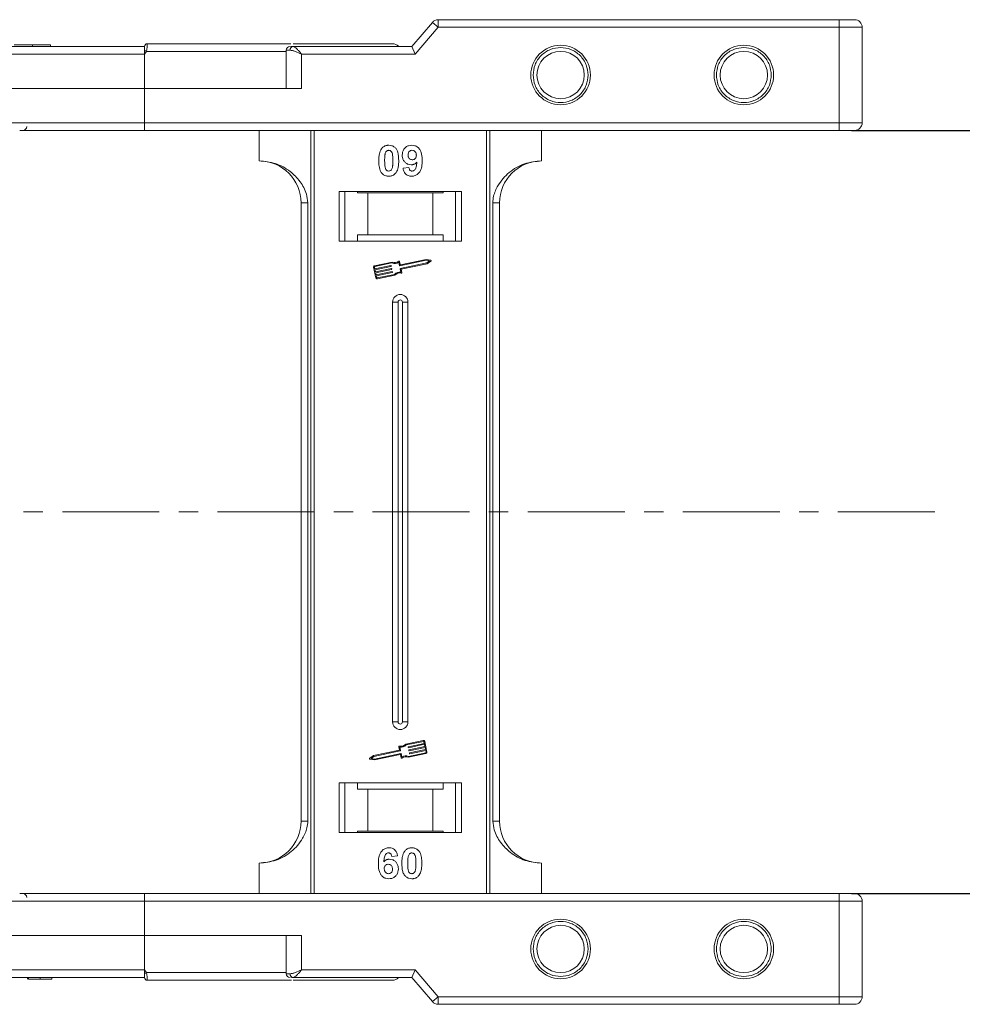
# Model space of a CAD drawing. Header units: millimetres. Extents: x 2205 to 3679, y 833 to 1866.
# Tile 32 of 86: x 3384 to 3507, y 1080 to 1209. Entities that reach past the tile are written whole.
import ezdxf

# ---------------------------------------------------------------- set-up
doc = ezdxf.new("R2010")
doc.units = ezdxf.units.MM
doc.linetypes.add('CENTERX2', pattern=[20.32, 12.7, -2.54, 2.54, -2.54])
doc.styles.get("Standard").update_dxf_attribs({"font": '仿宋_GB2312.ttf', "width": 0.8})
doc.dimstyles.new('副本 ISO-45.1', dxfattribs={"dimtxt": 10, "dimasz": 9, "dimexe": 6.5, "dimexo": 0.625, "dimgap": 2.5, "dimtad": 1, "dimdsep": 46, "dimtxsty": 'Standard', "dimcen": 2.5, "dimadec": 0, "dimazin": 0, "dimtfac": 1, "dimtmove": 0, "dimatfit": 3, "dimfxl": 0, "dimarcsym": 0})

# ---------------------------------------------------------------- blocks, each defined once
blk = doc.blocks.new('*D2630')
at = {"color": 0, "lineweight": -2}
for p, q in [((3492.71, 1194.18), (3546.2, 1194.18)), ((3539.7, 1103.18), (3539.7, 1185.18)), ((3492.71, 1094.18), (3546.2, 1094.18))]:
    blk.add_line(p, q, dxfattribs=at)
at = {"color": 0, "lineweight": 9}
for points in [[(3538.2, 1185.18), (3541.2, 1185.18), (3539.7, 1194.18)], [(3538.2, 1103.18), (3541.2, 1103.18), (3539.7, 1094.18)]]:
    blk.add_solid(points, dxfattribs=at)
at = {"layer": 'Defpoints', "color": 0, "lineweight": 9}
for p in [(3492.09, 1194.18), (3539.7, 1194.18), (3492.09, 1094.18)]:
    blk.add_point(p, dxfattribs=at)
at = {"color": 0, "lineweight": 9, "insert": (3532.2, 1144.18), "char_height": 10, "attachment_point": 5, "rotation": 90}
blk.add_mtext('100', dxfattribs=at)

msp = doc.modelspace()

# ---------------------------------------------------------------- linework, layer by layer
at = {"color": 7, "linetype": 'Continuous', "lineweight": 15}
for p, q in [((3437.791, 1208.334), (3435.09, 1205.183)), ((3435.55, 1204.183), (3438.55, 1207.683)), ((3438.55, 1207.683), (3437.791, 1208.334)), ((3438.55, 1207.683), (3438.55, 1208.683)), ((3491.09, 1208.683), (3438.55, 1208.683)), ((3438.55, 1207.683), (3491.09, 1207.683)), ((3491.09, 1207.683), (3491.09, 1208.683)), ((3491.09, 1207.683), (3491.09, 1195.183)), ((3494.09, 1207.683), (3491.09, 1207.683)), ((3494.09, 1195.183), (3494.09, 1207.683)), ((3400.09, 1205.183), (3351.384, 1205.183)), ((3385.405, 1205.183), (3385.405, 1205.383)), ((3387.769, 1205.183), (3387.769, 1205.383)), ((3400.09, 1205.181), (3400.09, 1205.183)), ((3400.44, 1205.533), (3400.44, 1205.533)), ((3435.09, 1205.183), (3419.535, 1205.183)), ((3435.09, 1205.183), (3435.55, 1204.183)), ((3352.502, 1204.183), (3400.09, 1204.183)), ((3400.324, 1204.533), (3400.09, 1204.183)), ((3400.09, 1204.183), (3400.09, 1199.683)), ((3418.653, 1204.533), (3400.324, 1204.533)), ((3418.653, 1204.683), (3418.653, 1199.683)), ((3419.162, 1204.683), (3418.653, 1204.683)), ((3420.653, 1204.183), (3435.55, 1204.183)), ((3420.653, 1199.683), (3420.653, 1204.183)), ((3400.09, 1199.683), (3380.678, 1199.683)), ((3400.09, 1195.183), (3400.09, 1199.683)), ((3400.09, 1199.683), (3420.653, 1199.683)), ((3400.09, 1195.183), (3382.678, 1195.183)), ((3491.09, 1195.183), (3400.09, 1195.183)), ((3400.09, 1194.183), (3400.09, 1195.183)), ((3494.09, 1195.183), (3491.09, 1195.183)), ((3491.09, 1194.183), (3491.09, 1195.183)), ((3491.09, 1194.183), (3400.09, 1194.183)), ((3415.09, 1194.183), (3415.09, 1190.183)), ((3421.883, 1194.183), (3421.883, 1144.183)), ((3422.302, 1144.183), (3422.302, 1194.183)), ((3444.878, 1194.183), (3444.878, 1144.183)), ((3445.297, 1144.183), (3445.297, 1194.183)), ((3452.09, 1190.183), (3452.09, 1194.183)), ((3433.949, 1189.227), (3434.718, 1189.311)), ((3441.59, 1186.183), (3425.59, 1186.183)), ((3425.59, 1186.183), (3425.59, 1179.683)), ((3426.34, 1186.183), (3426.34, 1179.683)), ((3427.976, 1185.983), (3427.976, 1186.183)), ((3429.34, 1185.983), (3427.976, 1185.983)), ((3429.34, 1180.483), (3429.34, 1185.983)), ((3437.84, 1185.983), (3429.34, 1185.983)), ((3437.84, 1185.983), (3437.84, 1180.483)), ((3439.204, 1185.983), (3437.84, 1185.983)), ((3439.204, 1186.183), (3439.204, 1185.983)), ((3440.84, 1179.683), (3440.84, 1186.183)), ((3441.59, 1179.683), (3441.59, 1186.183)), ((3420.59, 1184.683), (3421.475, 1184.683)), ((3420.59, 1184.683), (3420.59, 1144.183)), ((3421.475, 1144.183), (3421.475, 1184.683)), ((3445.705, 1184.683), (3445.705, 1144.183)), ((3446.59, 1184.683), (3445.705, 1184.683)), ((3446.59, 1144.183), (3446.59, 1184.683)), ((3427.976, 1180.483), (3429.34, 1180.483)), ((3427.976, 1179.683), (3427.976, 1180.483)), ((3429.34, 1180.483), (3437.84, 1180.483)), ((3437.84, 1180.483), (3439.204, 1180.483)), ((3439.204, 1180.483), (3439.204, 1179.683)), ((3425.59, 1179.683), (3441.59, 1179.683)), ((3432.508, 1176.936), (3430.229, 1176.454)), ((3432.496, 1176.813), (3430.254, 1176.339)), ((3433.482, 1176.451), (3433.389, 1176.895)), ((3433.573, 1176.591), (3433.485, 1177.006)), ((3436.979, 1177.16), (3433.517, 1176.429)), ((3433.59, 1176.084), (3437.051, 1176.815)), ((3436.978, 1177.28), (3433.608, 1176.568)), ((3433.7, 1175.987), (3437.099, 1176.705)), ((3437.579, 1177.162), (3436.978, 1177.28)), ((3437.421, 1177.073), (3436.979, 1177.16)), ((3437.051, 1176.815), (3437.421, 1177.073)), ((3437.099, 1176.705), (3437.601, 1177.056)), ((3430.093, 1176.246), (3430.385, 1174.867)), ((3430.208, 1176.27), (3430.257, 1176.04)), ((3430.257, 1176.04), (3432.34, 1176.48)), ((3432.364, 1176.365), (3430.281, 1175.925)), ((3430.281, 1175.925), (3430.342, 1175.638)), ((3430.342, 1175.638), (3432.424, 1176.078)), ((3432.449, 1175.963), (3430.366, 1175.523)), ((3430.366, 1175.523), (3430.427, 1175.236)), ((3430.427, 1175.236), (3432.509, 1175.676)), ((3432.534, 1175.561), (3430.451, 1175.121)), ((3430.569, 1174.846), (3432.812, 1175.319)), ((3430.594, 1174.731), (3432.872, 1175.212)), ((3432.374, 1176.457), (3432.386, 1176.4)), ((3432.459, 1176.055), (3432.471, 1175.998)), ((3432.544, 1175.653), (3432.556, 1175.596)), ((3433.661, 1175.605), (3433.567, 1176.049)), ((3433.794, 1175.543), (3433.7, 1175.987)), ((3430.451, 1175.121), (3430.5, 1174.891)), ((3432.59, 1171.683), (3432.59, 1144.183)), ((3432.59, 1171.683), (3433.305, 1171.683)), ((3433.305, 1171.683), (3433.305, 1144.183)), ((3433.875, 1144.183), (3433.875, 1171.683)), ((3434.59, 1171.683), (3433.875, 1171.683)), ((3434.59, 1144.183), (3434.59, 1171.683)), ((3420.59, 1144.183), (3420.59, 1103.683)), ((3421.475, 1103.683), (3421.475, 1144.183)), ((3421.883, 1144.183), (3421.883, 1094.183)), ((3422.302, 1094.183), (3422.302, 1144.183)), ((3432.59, 1144.183), (3432.59, 1116.683)), ((3433.305, 1144.183), (3433.305, 1116.683)), ((3433.875, 1116.683), (3433.875, 1144.183)), ((3434.59, 1116.683), (3434.59, 1144.183)), ((3444.878, 1144.183), (3444.878, 1094.183)), ((3445.297, 1094.183), (3445.297, 1144.183)), ((3445.705, 1144.183), (3445.705, 1103.683)), ((3446.59, 1103.683), (3446.59, 1144.183)), ((3433.305, 1116.683), (3432.59, 1116.683)), ((3434.59, 1116.683), (3433.875, 1116.683)), ((3433.386, 1113.437), (3433.48, 1112.993)), ((3433.519, 1113.375), (3433.613, 1112.931)), ((3436.586, 1114.249), (3434.308, 1113.768)), ((3436.611, 1114.134), (3434.368, 1113.661)), ((3434.636, 1113.327), (3434.624, 1113.385)), ((3434.646, 1113.419), (3436.729, 1113.859)), ((3436.753, 1113.744), (3434.671, 1113.304)), ((3434.731, 1113.017), (3436.814, 1113.457)), ((3436.838, 1113.342), (3434.756, 1112.902)), ((3436.729, 1113.859), (3436.68, 1114.089)), ((3436.814, 1113.457), (3436.753, 1113.744)), ((3437.087, 1112.735), (3436.795, 1114.113)), ((3436.899, 1113.055), (3436.838, 1113.342)), ((3430.081, 1112.275), (3429.579, 1111.924)), ((3430.129, 1112.165), (3429.759, 1111.907)), ((3433.48, 1112.993), (3430.081, 1112.275)), ((3433.59, 1112.896), (3430.129, 1112.165)), ((3430.201, 1111.82), (3433.663, 1112.551)), ((3430.202, 1111.7), (3433.572, 1112.412)), ((3433.607, 1112.39), (3433.695, 1111.974)), ((3433.698, 1112.529), (3433.791, 1112.085)), ((3434.672, 1112.044), (3436.951, 1112.526)), ((3434.684, 1112.167), (3436.926, 1112.641)), ((3434.721, 1112.925), (3434.709, 1112.982)), ((3434.806, 1112.523), (3434.794, 1112.58)), ((3434.816, 1112.615), (3436.899, 1113.055)), ((3436.923, 1112.94), (3434.84, 1112.5)), ((3436.972, 1112.71), (3436.923, 1112.94)), ((3429.601, 1111.818), (3430.202, 1111.7)), ((3429.759, 1111.907), (3430.201, 1111.82)), ((3441.59, 1108.683), (3425.59, 1108.683)), ((3425.59, 1108.683), (3425.59, 1102.183)), ((3426.34, 1108.683), (3426.34, 1102.183)), ((3427.976, 1107.883), (3427.976, 1108.683)), ((3439.204, 1108.683), (3439.204, 1107.883)), ((3440.84, 1102.183), (3440.84, 1108.683)), ((3441.59, 1102.183), (3441.59, 1108.683)), ((3429.34, 1107.883), (3427.976, 1107.883)), ((3429.34, 1102.383), (3429.34, 1107.883)), ((3437.84, 1107.883), (3429.34, 1107.883)), ((3437.84, 1107.883), (3437.84, 1102.383)), ((3439.204, 1107.883), (3437.84, 1107.883)), ((3420.59, 1103.683), (3421.475, 1103.683)), ((3445.705, 1103.683), (3446.59, 1103.683)), ((3425.59, 1102.183), (3441.59, 1102.183)), ((3427.976, 1102.383), (3429.34, 1102.383)), ((3427.976, 1102.183), (3427.976, 1102.383)), ((3429.34, 1102.383), (3437.84, 1102.383)), ((3437.84, 1102.383), (3439.204, 1102.383)), ((3439.204, 1102.383), (3439.204, 1102.183)), ((3433.231, 1099.139), (3432.462, 1099.055)), ((3415.09, 1094.183), (3415.09, 1098.183)), ((3452.09, 1098.183), (3452.09, 1094.183)), ((3400.09, 1094.183), (3400.09, 1093.183)), ((3400.09, 1094.183), (3491.09, 1094.183)), ((3491.09, 1093.183), (3491.09, 1094.183)), ((3382.678, 1093.183), (3400.09, 1093.183)), ((3400.09, 1088.683), (3400.09, 1093.183)), ((3400.09, 1093.183), (3491.09, 1093.183)), ((3491.09, 1093.183), (3491.09, 1080.683)), ((3491.09, 1093.183), (3494.09, 1093.183)), ((3494.09, 1080.683), (3494.09, 1093.183)), ((3380.678, 1088.683), (3400.09, 1088.683)), ((3420.653, 1088.683), (3400.09, 1088.683)), ((3400.09, 1088.683), (3400.09, 1084.183)), ((3418.653, 1088.683), (3418.653, 1083.683)), ((3420.653, 1084.183), (3420.653, 1088.683)), ((3400.09, 1084.183), (3352.502, 1084.183)), ((3400.09, 1084.183), (3400.324, 1083.833)), ((3400.324, 1083.833), (3418.653, 1083.833)), ((3419.162, 1083.683), (3418.653, 1083.683)), ((3435.55, 1084.183), (3420.653, 1084.183)), ((3435.09, 1083.183), (3435.55, 1084.183)), ((3438.55, 1080.683), (3435.55, 1084.183)), ((3351.384, 1083.183), (3400.09, 1083.183)), ((3384.757, 1083.183), (3384.757, 1082.983)), ((3384.866, 1083.183), (3384.866, 1082.983)), ((3386.417, 1083.183), (3386.417, 1082.983)), ((3387.962, 1083.183), (3387.962, 1082.983)), ((3400.44, 1082.833), (3400.44, 1082.833)), ((3419.323, 1083.183), (3419.535, 1083.183)), ((3419.535, 1083.183), (3435.09, 1083.183)), ((3435.09, 1083.183), (3437.791, 1080.032)), ((3437.791, 1080.032), (3438.55, 1080.683)), ((3491.09, 1080.683), (3438.55, 1080.683)), ((3438.55, 1080.683), (3438.55, 1079.683)), ((3491.09, 1080.683), (3494.09, 1080.683)), ((3491.09, 1079.683), (3491.09, 1080.683)), ((3438.55, 1079.683), (3491.09, 1079.683))]:
    msp.add_line(p, q, dxfattribs=at)
at = {"color": 1, "linetype": 'CENTERX2', "lineweight": 13}
msp.add_line((3503.62, 1144.183), (2665.537, 1144.183), dxfattribs=at)
at = {"color": 7, "linetype": 'Continuous', "lineweight": 15}
for centre, radius in [((3454.59, 1201.433), 3.9), ((3478.59, 1201.433), 3.9), ((3454.59, 1201.433), 3.1), ((3478.59, 1201.433), 3.1), ((3454.59, 1086.933), 3.9), ((3478.59, 1086.933), 3.9), ((3454.59, 1086.933), 3.1), ((3478.59, 1086.933), 3.1)]:
    msp.add_circle(centre, radius, dxfattribs=at)
for centre, radius, start, end in [((3438.55, 1207.683), 1, 90, 139.39871), ((3493.09, 1207.683), 1, 0, 90), ((3400.44, 1205.183), 0.35, 89.99809, 179.99959), ((3419.153, 1204.683), 0.5, 90, 180), ((3419.61, 1204.738), 0.451, 99.5202, 187.08135), ((3432.59, 1204.533), 1, 41.2946, 90), ((3364.546, 1137.606), 75.89, 61.87179, 62.07191), ((3384.162, 1194.683), 0.5, 270, 0), ((3493.09, 1195.183), 1, 270, 0), ((3415.09, 1184.683), 5.5, 0, 90), ((3452.09, 1184.683), 5.5, 90, 180), ((3432.346, 1176.451), 0.0294, 11.9297, 101.9297), ((3432.861, 1177.734), 0.99, 248.37041, 302.16635), ((3432.861, 1177.734), 0.873, 246.11204, 307.44471), ((3433.428, 1176.994), 0.0587, 11.9297, 127.44471), ((3433.602, 1176.597), 0.0294, 191.9297, 281.9297), ((3437.567, 1177.104), 0.0587, 304.95116, 78.90824), ((3430.266, 1176.282), 0.176, 101.9297, 191.9297), ((3430.266, 1176.282), 0.0587, 101.9297, 191.9297), ((3432.358, 1176.394), 0.0294, 281.9297, 11.9297), ((3432.431, 1176.049), 0.0294, 11.9297, 101.9297), ((3432.443, 1175.992), 0.0294, 281.9297, 11.9297), ((3432.516, 1175.647), 0.0294, 11.9297, 101.9297), ((3432.528, 1175.589), 0.0294, 281.9297, 11.9297), ((3433.518, 1174.625), 0.99, 81.69305, 135.48899), ((3433.518, 1174.625), 0.873, 76.41469, 137.74736), ((3433.511, 1176.457), 0.0294, 191.9297, 281.9297), ((3433.596, 1176.055), 0.0294, 101.9297, 191.9297), ((3433.737, 1175.531), 0.0587, 256.41469, 11.9297), ((3430.557, 1174.903), 0.176, 191.9297, 281.9297), ((3430.557, 1174.903), 0.0587, 191.9297, 281.9297), ((3433.59, 1171.683), 1, 0, 180), ((3433.59, 1171.683), 0.285, 0, 180), ((3433.59, 1116.683), 1, 180, 0), ((3433.59, 1116.683), 0.285, 180, 0), ((3433.443, 1113.449), 0.0587, 76.41469, 191.9297), ((3433.662, 1114.355), 0.873, 256.41469, 317.74736), ((3433.662, 1114.355), 0.99, 261.69305, 315.48899), ((3434.652, 1113.391), 0.0294, 101.9297, 191.9297), ((3434.664, 1113.333), 0.0294, 191.9297, 281.9297), ((3436.623, 1114.077), 0.176, 11.9297, 101.9297), ((3436.623, 1114.077), 0.0587, 11.9297, 101.9297), ((3433.578, 1112.383), 0.0294, 11.9297, 101.9297), ((3433.584, 1112.925), 0.0294, 281.9297, 11.9297), ((3433.669, 1112.523), 0.0294, 11.9297, 101.9297), ((3434.319, 1111.246), 0.873, 66.11204, 127.44471), ((3434.319, 1111.246), 0.99, 68.37041, 122.16635), ((3434.737, 1112.988), 0.0294, 101.9297, 191.9297), ((3434.749, 1112.931), 0.0294, 191.9297, 281.9297), ((3434.822, 1112.586), 0.0294, 101.9297, 191.9297), ((3434.834, 1112.529), 0.0294, 191.9297, 281.9297), ((3436.914, 1112.698), 0.0587, 281.9297, 11.9297), ((3436.914, 1112.698), 0.176, 281.9297, 11.9297), ((3429.613, 1111.876), 0.0587, 124.95116, 258.90824), ((3433.752, 1111.986), 0.0587, 191.9297, 307.44471), ((3415.09, 1103.683), 5.5, 270, 0), ((3452.09, 1103.683), 5.5, 180, 270), ((3384.162, 1093.683), 0.5, 0, 90), ((3493.09, 1093.183), 1, 0, 90), ((3364.546, 1150.76), 75.89, 297.92809, 298.12821), ((3419.153, 1083.683), 0.5, 180, 270), ((3419.61, 1083.627), 0.451, 172.91865, 260.4798), ((3400.44, 1083.183), 0.35, 180.00041, 270.00191), ((3432.59, 1083.833), 1, 270, 319.04573), ((3438.55, 1080.683), 1, 220.60129, 270), ((3493.09, 1080.683), 1, 270, 0)]:
    msp.add_arc(centre, radius, start, end, dxfattribs=at)
for points, knots in [([(3493.09, 1208.683), (3493.063, 1208.683), (3493.022, 1208.683), (3492.773, 1208.683), (3492.514, 1208.683), (3492.196, 1208.683), (3491.73, 1208.683), (3491.342, 1208.683), (3491.09, 1208.683)], [0, 0, 0, 0, 0.2394429, 0.3698071, 0.5000001, 0.6303641, 0.7605571, 1, 1, 1, 1]), ([(3385.405, 1205.383), (3385.271, 1205.383), (3384.868, 1205.383), (3384.207, 1205.383), (3383.586, 1205.383), (3383.161, 1205.383), (3383.035, 1205.383), (3383.028, 1205.383), (3383.026, 1205.383)], [0, 0, 0, 0, 0.1021706, 0.3092201, 0.51365, 0.6922749, 0.9324126, 1, 1, 1, 1]), ([(3387.769, 1205.383), (3387.766, 1205.383), (3387.756, 1205.383), (3387.614, 1205.383), (3387.222, 1205.383), (3386.648, 1205.383), (3386.009, 1205.383), (3385.587, 1205.383), (3385.405, 1205.383)], [0, 0, 0, 0, 0.1018882, 0.3073435, 0.4929627, 0.6786474, 0.8607914, 1, 1, 1, 1]), ([(3400.09, 1204.657), (3400.09, 1204.75), (3400.09, 1204.935), (3400.09, 1205.097), (3400.09, 1205.127), (3400.09, 1205.136)], [0, 0, 0, 0, 0.412717, 0.8254516, 1, 1, 1, 1]), ([(3400.44, 1205.533), (3400.44, 1205.525), (3400.441, 1205.512), (3400.44, 1205.409), (3400.438, 1205.264), (3400.427, 1205.08), (3400.407, 1204.898), (3400.378, 1204.711), (3400.341, 1204.589), (3400.324, 1204.533)], [0, 0, 0, 0, 0.1718456, 0.312445, 0.4991009, 0.6298393, 0.7575038, 0.8890244, 1, 1, 1, 1]), ([(3419.252, 1205.533), (3418.863, 1205.533), (3417.649, 1205.533), (3415.27, 1205.533), (3412.057, 1205.533), (3408.406, 1205.533), (3404.419, 1205.533), (3401.753, 1205.533), (3400.44, 1205.533)], [0, 0, 0, 0, 0.0761662, 0.2372998, 0.3984073, 0.6046388, 0.8052959, 1, 1, 1, 1]), ([(3419.535, 1205.183), (3419.418, 1205.183), (3419.292, 1205.183), (3419.257, 1205.183), (3419.255, 1205.183)], [0, 0, 0, 0, 0.93147, 1, 1, 1, 1]), ([(3419.535, 1205.183), (3419.603, 1205.166), (3419.747, 1205.13), (3420.026, 1204.88), (3420.335, 1204.55), (3420.547, 1204.305), (3420.653, 1204.183)], [0, 0, 0, 0, 0.2343503, 0.4981953, 0.748869, 1, 1, 1, 1]), ([(3432.59, 1205.533), (3432.544, 1205.533), (3432.45, 1205.533), (3431.68, 1205.533), (3430.514, 1205.533), (3429.042, 1205.533), (3427.396, 1205.533), (3425.448, 1205.533), (3422.951, 1205.533), (3420.8, 1205.533), (3419.538, 1205.533)], [0, 0, 0, 0, 0.1309531, 0.2659015, 0.4045794, 0.5129439, 0.6212909, 0.7319266, 0.8425444, 1, 1, 1, 1]), ([(3450.99, 1201.433), (3451.038, 1201.885), (3451.113, 1202.584), (3451.561, 1203.424), (3452.026, 1203.996), (3452.599, 1204.464), (3453.438, 1204.898), (3454.59, 1205.12), (3455.742, 1204.898), (3456.581, 1204.464), (3457.153, 1203.996), (3457.619, 1203.424), (3458.067, 1202.584), (3458.142, 1201.885), (3458.19, 1201.433)], [0, 0, 0, 0, 0.11972147, 0.18483695, 0.24999998, 0.31511548, 0.38027853, 0.5, 0.61972147, 0.68483695, 0.74999998, 0.81511548, 0.88027853, 1, 1, 1, 1]), ([(3474.99, 1201.433), (3475.038, 1201.885), (3475.113, 1202.584), (3475.561, 1203.424), (3476.026, 1203.996), (3476.599, 1204.464), (3477.438, 1204.898), (3478.59, 1205.12), (3479.742, 1204.898), (3480.581, 1204.464), (3481.153, 1203.996), (3481.619, 1203.424), (3482.067, 1202.584), (3482.142, 1201.885), (3482.19, 1201.433)], [0, 0, 0, 0, 0.11972147, 0.18483695, 0.24999998, 0.31511548, 0.38027853, 0.5, 0.61972147, 0.68483695, 0.74999998, 0.81511548, 0.88027853, 1, 1, 1, 1]), ([(3420.653, 1204.183), (3420.383, 1204.299), (3419.965, 1204.48), (3419.467, 1204.651), (3419.257, 1204.673), (3419.162, 1204.683)], [0, 0, 0, 0, 0.4984129, 0.772928, 1, 1, 1, 1]), ([(3458.19, 1201.433), (3458.142, 1200.98), (3458.067, 1200.281), (3457.619, 1199.442), (3457.154, 1198.87), (3456.581, 1198.402), (3455.742, 1197.968), (3454.59, 1197.745), (3453.438, 1197.968), (3452.599, 1198.402), (3452.027, 1198.87), (3451.561, 1199.442), (3451.113, 1200.281), (3451.038, 1200.98), (3450.99, 1201.433)], [0, 0, 0, 0, 0.11972147, 0.18483695, 0.24999998, 0.31511548, 0.38027853, 0.5, 0.61972147, 0.68483695, 0.74999998, 0.81511548, 0.88027853, 1, 1, 1, 1]), ([(3482.19, 1201.433), (3482.142, 1200.98), (3482.067, 1200.281), (3481.619, 1199.442), (3481.154, 1198.87), (3480.581, 1198.402), (3479.742, 1197.968), (3478.59, 1197.745), (3477.438, 1197.968), (3476.599, 1198.402), (3476.027, 1198.87), (3475.561, 1199.442), (3475.113, 1200.281), (3475.038, 1200.98), (3474.99, 1201.433)], [0, 0, 0, 0, 0.11972147, 0.18483695, 0.24999998, 0.31511548, 0.38027853, 0.5, 0.61972147, 0.68483695, 0.74999998, 0.81511548, 0.88027853, 1, 1, 1, 1]), ([(3400.09, 1194.183), (3398.769, 1194.183), (3396.086, 1194.183), (3392.062, 1194.183), (3388.392, 1194.183), (3385.602, 1194.183), (3384.201, 1194.183), (3383.738, 1194.183)], [0, 0, 0, 0, 0.2309632, 0.4690891, 0.7139221, 0.9052997, 1, 1, 1, 1]), ([(3493.09, 1194.183), (3493.063, 1194.183), (3493.022, 1194.183), (3492.773, 1194.183), (3492.514, 1194.183), (3492.196, 1194.183), (3491.73, 1194.183), (3491.342, 1194.183), (3491.09, 1194.183)], [0, 0, 0, 0, 0.23944295, 0.36963586, 0.49999992, 0.63019291, 0.76055705, 1, 1, 1, 1]), ([(3431.165, 1191.828), (3431.21, 1191.878), (3431.3, 1191.98), (3431.469, 1192.095), (3431.657, 1192.178), (3431.827, 1192.217), (3431.968, 1192.232), (3432.041, 1192.233), (3432.077, 1192.234)], [0, 0, 0, 0, 0.1937762, 0.3936, 0.5878635, 0.7889077, 0.894169, 1, 1, 1, 1]), ([(3432.077, 1192.234), (3432.212, 1192.224), (3432.484, 1192.203), (3432.837, 1192.005), (3433.108, 1191.712), (3433.36, 1191.111), (3433.374, 1190.588), (3433.385, 1190.202)], [0, 0, 0, 0, 0.147566, 0.2966882, 0.4312776, 0.580404, 1, 1, 1, 1]), ([(3433.846, 1190.93), (3433.854, 1191.064), (3433.87, 1191.334), (3434.037, 1191.714), (3434.317, 1192.01), (3434.688, 1192.204), (3434.962, 1192.224), (3435.104, 1192.234)], [0, 0, 0, 0, 0.1979267, 0.3977284, 0.5974133, 0.7905838, 1, 1, 1, 1]), ([(3435.104, 1192.234), (3435.24, 1192.223), (3435.511, 1192.202), (3435.872, 1192), (3436.163, 1191.695), (3436.403, 1191.16), (3436.458, 1190.651), (3436.461, 1190.296), (3436.462, 1190.236)], [0, 0, 0, 0, 0.148288, 0.2977445, 0.4437132, 0.6077915, 0.9347078, 1, 1, 1, 1]), ([(3430.769, 1190.21), (3430.772, 1190.344), (3430.777, 1190.647), (3430.849, 1191.176), (3430.989, 1191.598), (3431.148, 1191.805), (3431.165, 1191.828)], [0, 0, 0, 0, 0.2367308, 0.5375555, 0.9496679, 1, 1, 1, 1]), ([(3431.539, 1190.21), (3431.539, 1190.277), (3431.54, 1190.41), (3431.546, 1190.591), (3431.556, 1190.752), (3431.57, 1190.893), (3431.589, 1191.035), (3431.613, 1191.128), (3431.624, 1191.175)], [0, 0, 0, 0, 0.2059417, 0.4119594, 0.558149, 0.7045024, 0.8518015, 1, 1, 1, 1]), ([(3431.624, 1191.175), (3431.648, 1191.244), (3431.686, 1191.356), (3431.794, 1191.482), (3431.918, 1191.548), (3432.017, 1191.565), (3432.071, 1191.567), (3432.077, 1191.567)], [0, 0, 0, 0, 0.33480351, 0.54256063, 0.75038199, 0.9707212, 1, 1, 1, 1]), ([(3432.077, 1191.567), (3432.134, 1191.562), (3432.236, 1191.552), (3432.368, 1191.475), (3432.481, 1191.328), (3432.577, 1191.053), (3432.611, 1190.661), (3432.614, 1190.361), (3432.616, 1190.21)], [0, 0, 0, 0, 0.10461361, 0.18881412, 0.27351189, 0.44412695, 0.71948087, 1, 1, 1, 1]), ([(3435.028, 1189.67), (3434.893, 1189.682), (3434.62, 1189.707), (3434.27, 1189.923), (3434.002, 1190.229), (3433.864, 1190.583), (3433.852, 1190.825), (3433.846, 1190.93)], [0, 0, 0, 0, 0.2101886, 0.42177326, 0.62360346, 0.83703437, 1, 1, 1, 1]), ([(3434.616, 1190.969), (3434.62, 1191.055), (3434.626, 1191.194), (3434.701, 1191.373), (3434.81, 1191.48), (3434.953, 1191.554), (3435.06, 1191.563), (3435.12, 1191.567)], [0, 0, 0, 0, 0.29132017, 0.46553926, 0.64163153, 0.79866396, 1, 1, 1, 1]), ([(3435.158, 1190.337), (3435.09, 1190.342), (3434.965, 1190.353), (3434.801, 1190.447), (3434.69, 1190.578), (3434.625, 1190.759), (3434.619, 1190.891), (3434.616, 1190.969)], [0, 0, 0, 0, 0.2139369, 0.3980753, 0.5830907, 0.7516657, 1, 1, 1, 1]), ([(3435.12, 1191.567), (3435.187, 1191.56), (3435.324, 1191.546), (3435.499, 1191.429), (3435.627, 1191.271), (3435.684, 1191.088), (3435.69, 1190.968), (3435.693, 1190.912)], [0, 0, 0, 0, 0.2079545, 0.4204057, 0.6273197, 0.8277075, 1, 1, 1, 1]), ([(3435.693, 1190.912), (3435.688, 1190.832), (3435.68, 1190.699), (3435.594, 1190.531), (3435.474, 1190.421), (3435.324, 1190.347), (3435.214, 1190.34), (3435.158, 1190.337)], [0, 0, 0, 0, 0.2673945, 0.4472142, 0.6271221, 0.8130653, 1, 1, 1, 1]), ([(3421.475, 1184.683), (3421.432, 1185.073), (3421.321, 1186.072), (3420.497, 1187.526), (3419.127, 1188.939), (3417.262, 1189.976), (3415.811, 1190.114), (3415.09, 1190.183)], [0, 0, 0, 0, 0.12571337, 0.32127574, 0.5244662, 0.76348402, 1, 1, 1, 1]), ([(3431.162, 1188.594), (3431.123, 1188.648), (3431.043, 1188.758), (3430.935, 1188.995), (3430.845, 1189.302), (3430.795, 1189.639), (3430.773, 1189.943), (3430.771, 1190.121), (3430.769, 1190.21)], [0, 0, 0, 0, 0.11844057, 0.2393457, 0.45959323, 0.68492476, 0.84223987, 1, 1, 1, 1]), ([(3432.077, 1188.849), (3432.009, 1188.858), (3431.899, 1188.871), (3431.771, 1188.959), (3431.666, 1189.112), (3431.574, 1189.386), (3431.545, 1189.776), (3431.541, 1190.065), (3431.539, 1190.21)], [0, 0, 0, 0, 0.1253702, 0.2022903, 0.2791788, 0.4647576, 0.7305818, 1, 1, 1, 1]), ([(3432.616, 1190.21), (3432.615, 1190.143), (3432.614, 1190.01), (3432.608, 1189.829), (3432.598, 1189.667), (3432.584, 1189.525), (3432.566, 1189.382), (3432.542, 1189.289), (3432.53, 1189.242)], [0, 0, 0, 0, 0.2052705, 0.4106164, 0.5571497, 0.7038442, 0.8514711, 1, 1, 1, 1]), ([(3433.385, 1190.202), (3433.383, 1190.068), (3433.377, 1189.765), (3433.307, 1189.247), (3433.168, 1188.827), (3433.012, 1188.619), (3432.989, 1188.589)], [0, 0, 0, 0, 0.2372812, 0.5385907, 0.9326774, 1, 1, 1, 1]), ([(3435.751, 1190.005), (3435.705, 1189.956), (3435.611, 1189.857), (3435.464, 1189.768), (3435.337, 1189.717), (3435.238, 1189.689), (3435.135, 1189.674), (3435.064, 1189.671), (3435.028, 1189.67)], [0, 0, 0, 0, 0.24349124, 0.49626585, 0.61820988, 0.7417038, 0.87015842, 1, 1, 1, 1]), ([(3436.462, 1190.236), (3436.459, 1190.103), (3436.45, 1189.702), (3436.36, 1189.146), (3436.081, 1188.637), (3435.735, 1188.335), (3435.365, 1188.197), (3435.131, 1188.187), (3435.047, 1188.183)], [0, 0, 0, 0, 0.1423372, 0.4291269, 0.5899433, 0.7512055, 0.9098946, 1, 1, 1, 1]), ([(3435.145, 1188.849), (3435.199, 1188.855), (3435.308, 1188.866), (3435.459, 1188.965), (3435.6, 1189.135), (3435.71, 1189.496), (3435.734, 1189.798), (3435.751, 1190.005)], [0, 0, 0, 0, 0.1120155, 0.2243547, 0.3677679, 0.565827, 1, 1, 1, 1]), ([(3452.09, 1190.183), (3451.33, 1190.106), (3449.81, 1189.954), (3447.788, 1188.764), (3446.456, 1187.213), (3445.796, 1185.769), (3445.729, 1184.977), (3445.705, 1184.683)], [0, 0, 0, 0, 0.2490962, 0.4982428, 0.745205, 0.90541, 1, 1, 1, 1]), ([(3432.077, 1188.183), (3432.01, 1188.185), (3431.876, 1188.19), (3431.678, 1188.233), (3431.487, 1188.311), (3431.342, 1188.41), (3431.235, 1188.508), (3431.187, 1188.565), (3431.162, 1188.594)], [0, 0, 0, 0, 0.1926347, 0.388697, 0.5820148, 0.7830443, 0.8909593, 1, 1, 1, 1]), ([(3432.53, 1189.242), (3432.506, 1189.173), (3432.469, 1189.061), (3432.361, 1188.936), (3432.239, 1188.87), (3432.14, 1188.852), (3432.086, 1188.85), (3432.077, 1188.849)], [0, 0, 0, 0, 0.3336776, 0.5404125, 0.7472639, 0.9612091, 1, 1, 1, 1]), ([(3432.989, 1188.589), (3432.945, 1188.539), (3432.855, 1188.437), (3432.686, 1188.321), (3432.497, 1188.238), (3432.328, 1188.2), (3432.186, 1188.185), (3432.114, 1188.184), (3432.077, 1188.183)], [0, 0, 0, 0, 0.1937693, 0.3935642, 0.587886, 0.7891312, 0.8942826, 1, 1, 1, 1]), ([(3435.047, 1188.183), (3434.911, 1188.194), (3434.665, 1188.214), (3434.352, 1188.396), (3434.109, 1188.676), (3433.995, 1188.973), (3433.959, 1189.173), (3433.949, 1189.227)], [0, 0, 0, 0, 0.2427882, 0.4388655, 0.6348012, 0.9009361, 1, 1, 1, 1]), ([(3434.718, 1189.311), (3434.732, 1189.231), (3434.752, 1189.108), (3434.842, 1188.964), (3434.947, 1188.886), (3435.054, 1188.853), (3435.12, 1188.851), (3435.145, 1188.849)], [0, 0, 0, 0, 0.3447142, 0.5290593, 0.7142089, 0.8921959, 1, 1, 1, 1]), ([(3415.09, 1098.183), (3415.85, 1098.259), (3417.37, 1098.412), (3419.392, 1099.602), (3420.724, 1101.152), (3421.384, 1102.596), (3421.451, 1103.389), (3421.475, 1103.683)], [0, 0, 0, 0, 0.24909619, 0.49824278, 0.74520496, 0.90540997, 1, 1, 1, 1]), ([(3445.705, 1103.683), (3445.748, 1103.292), (3445.859, 1102.293), (3446.683, 1100.839), (3448.053, 1099.426), (3449.918, 1098.39), (3451.369, 1098.251), (3452.09, 1098.183)], [0, 0, 0, 0, 0.1257134, 0.3212757, 0.5244662, 0.763484, 1, 1, 1, 1]), ([(3430.718, 1098.129), (3430.721, 1098.262), (3430.73, 1098.664), (3430.82, 1099.22), (3431.099, 1099.728), (3431.445, 1100.031), (3431.815, 1100.168), (3432.049, 1100.179), (3432.133, 1100.183)], [0, 0, 0, 0, 0.1423372, 0.4291269, 0.5899433, 0.7512055, 0.9098946, 1, 1, 1, 1]), ([(3432.035, 1099.516), (3431.981, 1099.511), (3431.872, 1099.5), (3431.72, 1099.4), (3431.578, 1099.228), (3431.47, 1098.866), (3431.446, 1098.565), (3431.429, 1098.361)], [0, 0, 0, 0, 0.1120492, 0.2243802, 0.3701146, 0.5702758, 1, 1, 1, 1]), ([(3432.462, 1099.055), (3432.449, 1099.132), (3432.43, 1099.254), (3432.339, 1099.398), (3432.234, 1099.479), (3432.126, 1099.512), (3432.06, 1099.515), (3432.035, 1099.516)], [0, 0, 0, 0, 0.33384, 0.5245467, 0.7163724, 0.8918244, 1, 1, 1, 1]), ([(3432.133, 1100.183), (3432.269, 1100.172), (3432.515, 1100.153), (3432.828, 1099.969), (3433.069, 1099.692), (3433.185, 1099.395), (3433.221, 1099.196), (3433.231, 1099.139)], [0, 0, 0, 0, 0.24269082, 0.43900235, 0.63500599, 0.89505866, 1, 1, 1, 1]), ([(3433.795, 1098.164), (3433.797, 1098.297), (3433.803, 1098.6), (3433.875, 1099.128), (3434.016, 1099.548), (3434.174, 1099.754), (3434.191, 1099.776)], [0, 0, 0, 0, 0.2373811, 0.5389182, 0.9490817, 1, 1, 1, 1]), ([(3434.191, 1099.776), (3434.235, 1099.827), (3434.325, 1099.929), (3434.494, 1100.044), (3434.683, 1100.127), (3434.852, 1100.165), (3434.994, 1100.18), (3435.066, 1100.182), (3435.103, 1100.183)], [0, 0, 0, 0, 0.1937762, 0.3936, 0.5878635, 0.7889077, 0.894169, 1, 1, 1, 1]), ([(3434.564, 1098.156), (3434.565, 1098.222), (3434.566, 1098.356), (3434.572, 1098.536), (3434.582, 1098.698), (3434.596, 1098.841), (3434.614, 1098.983), (3434.638, 1099.077), (3434.65, 1099.123)], [0, 0, 0, 0, 0.20527, 0.4106157, 0.5571475, 0.7038444, 0.8514751, 1, 1, 1, 1]), ([(3434.65, 1099.123), (3434.674, 1099.193), (3434.712, 1099.305), (3434.82, 1099.43), (3434.944, 1099.497), (3435.043, 1099.513), (3435.096, 1099.516), (3435.103, 1099.516)], [0, 0, 0, 0, 0.3348035, 0.5425606, 0.750382, 0.9707212, 1, 1, 1, 1]), ([(3435.103, 1100.183), (3435.17, 1100.181), (3435.304, 1100.176), (3435.502, 1100.132), (3435.693, 1100.055), (3435.838, 1099.956), (3435.945, 1099.858), (3435.993, 1099.8), (3436.018, 1099.772)], [0, 0, 0, 0, 0.1926273, 0.3886837, 0.5820134, 0.7832006, 0.8910383, 1, 1, 1, 1]), ([(3435.103, 1099.516), (3435.16, 1099.51), (3435.261, 1099.5), (3435.39, 1099.425), (3435.5, 1099.285), (3435.6, 1099.014), (3435.636, 1098.617), (3435.64, 1098.311), (3435.641, 1098.156)], [0, 0, 0, 0, 0.10564606, 0.18622129, 0.26704196, 0.43154058, 0.71270762, 1, 1, 1, 1]), ([(3436.018, 1099.772), (3436.057, 1099.717), (3436.137, 1099.608), (3436.242, 1099.376), (3436.332, 1099.081), (3436.382, 1098.749), (3436.407, 1098.44), (3436.409, 1098.25), (3436.411, 1098.156)], [0, 0, 0, 0, 0.118432, 0.2393289, 0.4494336, 0.6641784, 0.8318201, 1, 1, 1, 1]), ([(3432.076, 1096.131), (3431.94, 1096.142), (3431.669, 1096.163), (3431.309, 1096.364), (3431.017, 1096.669), (3430.777, 1097.205), (3430.722, 1097.716), (3430.719, 1098.071), (3430.718, 1098.129)], [0, 0, 0, 0, 0.1482689, 0.2976473, 0.4424214, 0.6078512, 0.9356585, 1, 1, 1, 1]), ([(3431.429, 1098.361), (3431.475, 1098.409), (3431.57, 1098.507), (3431.715, 1098.598), (3431.842, 1098.648), (3431.941, 1098.676), (3432.045, 1098.692), (3432.116, 1098.694), (3432.152, 1098.696)], [0, 0, 0, 0, 0.2436536, 0.4957602, 0.6178923, 0.7415029, 0.8700251, 1, 1, 1, 1]), ([(3431.487, 1097.454), (3431.492, 1097.536), (3431.5, 1097.672), (3431.592, 1097.842), (3431.714, 1097.95), (3431.862, 1098.019), (3431.97, 1098.026), (3432.022, 1098.029)], [0, 0, 0, 0, 0.27672092, 0.45687046, 0.63700743, 0.8240683, 1, 1, 1, 1]), ([(3432.022, 1098.029), (3432.09, 1098.024), (3432.215, 1098.014), (3432.375, 1097.919), (3432.494, 1097.784), (3432.556, 1097.6), (3432.562, 1097.467), (3432.564, 1097.397)], [0, 0, 0, 0, 0.2137567, 0.3949441, 0.5765849, 0.7773109, 1, 1, 1, 1]), ([(3432.152, 1098.696), (3432.287, 1098.683), (3432.56, 1098.658), (3432.908, 1098.443), (3433.174, 1098.141), (3433.315, 1097.788), (3433.328, 1097.544), (3433.334, 1097.436)], [0, 0, 0, 0, 0.2102159, 0.4219747, 0.6200164, 0.8310369, 1, 1, 1, 1]), ([(3435.103, 1096.131), (3434.968, 1096.142), (3434.696, 1096.162), (3434.342, 1096.36), (3434.054, 1096.674), (3433.821, 1097.285), (3433.805, 1097.805), (3433.795, 1098.164)], [0, 0, 0, 0, 0.1475277, 0.2965695, 0.43214, 0.6087374, 1, 1, 1, 1]), ([(3435.103, 1096.798), (3435.035, 1096.806), (3434.925, 1096.819), (3434.796, 1096.905), (3434.693, 1097.056), (3434.6, 1097.328), (3434.57, 1097.718), (3434.566, 1098.009), (3434.564, 1098.156)], [0, 0, 0, 0, 0.125351, 0.2021974, 0.2791824, 0.4597421, 0.727968, 1, 1, 1, 1]), ([(3435.641, 1098.156), (3435.641, 1098.089), (3435.64, 1097.955), (3435.634, 1097.775), (3435.624, 1097.614), (3435.61, 1097.472), (3435.591, 1097.33), (3435.567, 1097.237), (3435.556, 1097.191)], [0, 0, 0, 0, 0.2059417, 0.4119594, 0.558149, 0.7045024, 0.8518015, 1, 1, 1, 1]), ([(3436.411, 1098.156), (3436.408, 1098.022), (3436.403, 1097.719), (3436.333, 1097.198), (3436.195, 1096.776), (3436.037, 1096.568), (3436.015, 1096.538)], [0, 0, 0, 0, 0.2366286, 0.5373614, 0.9329864, 1, 1, 1, 1]), ([(3432.06, 1096.798), (3431.993, 1096.805), (3431.856, 1096.82), (3431.68, 1096.936), (3431.554, 1097.094), (3431.496, 1097.276), (3431.49, 1097.396), (3431.487, 1097.454)], [0, 0, 0, 0, 0.2079047, 0.4199807, 0.6306256, 0.821735, 1, 1, 1, 1]), ([(3432.564, 1097.397), (3432.56, 1097.311), (3432.554, 1097.173), (3432.481, 1096.994), (3432.37, 1096.885), (3432.226, 1096.811), (3432.119, 1096.803), (3432.06, 1096.798)], [0, 0, 0, 0, 0.28869741, 0.46355259, 0.63994173, 0.80180841, 1, 1, 1, 1]), ([(3433.334, 1097.436), (3433.326, 1097.302), (3433.31, 1097.032), (3433.145, 1096.65), (3432.859, 1096.351), (3432.486, 1096.16), (3432.213, 1096.141), (3432.076, 1096.131)], [0, 0, 0, 0, 0.1978309, 0.3972998, 0.5989102, 0.7987412, 1, 1, 1, 1]), ([(3435.556, 1097.191), (3435.532, 1097.122), (3435.494, 1097.01), (3435.387, 1096.885), (3435.265, 1096.819), (3435.166, 1096.801), (3435.111, 1096.798), (3435.103, 1096.798)], [0, 0, 0, 0, 0.3336776, 0.5404125, 0.7472639, 0.9612091, 1, 1, 1, 1]), ([(3436.015, 1096.538), (3435.97, 1096.488), (3435.88, 1096.386), (3435.711, 1096.27), (3435.523, 1096.187), (3435.353, 1096.149), (3435.212, 1096.134), (3435.139, 1096.132), (3435.103, 1096.131)], [0, 0, 0, 0, 0.1937693, 0.3935642, 0.587886, 0.7891312, 0.8942826, 1, 1, 1, 1]), ([(3383.738, 1094.183), (3384.201, 1094.183), (3385.602, 1094.183), (3388.392, 1094.183), (3392.061, 1094.183), (3396.086, 1094.183), (3398.769, 1094.183), (3400.09, 1094.183)], [0, 0, 0, 0, 0.0946691, 0.2860776, 0.5308835, 0.7690229, 1, 1, 1, 1]), ([(3491.09, 1094.183), (3491.342, 1094.183), (3491.73, 1094.183), (3492.196, 1094.183), (3492.514, 1094.183), (3492.773, 1094.183), (3493.022, 1094.183), (3493.063, 1094.183), (3493.09, 1094.183)], [0, 0, 0, 0, 0.2394429, 0.3696359, 0.4999999, 0.6301929, 0.7605571, 1, 1, 1, 1]), ([(3450.99, 1086.933), (3451.038, 1087.385), (3451.113, 1088.084), (3451.561, 1088.924), (3452.026, 1089.496), (3452.599, 1089.964), (3453.438, 1090.398), (3454.59, 1090.62), (3455.742, 1090.398), (3456.581, 1089.964), (3457.153, 1089.496), (3457.619, 1088.924), (3458.067, 1088.084), (3458.142, 1087.385), (3458.19, 1086.933)], [0, 0, 0, 0, 0.1197215, 0.184837, 0.25, 0.3151155, 0.3802785, 0.5, 0.6197215, 0.684837, 0.75, 0.8151155, 0.8802785, 1, 1, 1, 1]), ([(3474.99, 1086.933), (3475.038, 1087.385), (3475.113, 1088.084), (3475.561, 1088.924), (3476.026, 1089.496), (3476.599, 1089.964), (3477.438, 1090.398), (3478.59, 1090.62), (3479.742, 1090.398), (3480.581, 1089.964), (3481.153, 1089.496), (3481.619, 1088.924), (3482.067, 1088.084), (3482.142, 1087.385), (3482.19, 1086.933)], [0, 0, 0, 0, 0.1197215, 0.184837, 0.25, 0.3151155, 0.3802785, 0.5, 0.6197215, 0.684837, 0.75, 0.8151155, 0.8802785, 1, 1, 1, 1]), ([(3458.19, 1086.933), (3458.142, 1086.48), (3458.067, 1085.781), (3457.619, 1084.942), (3457.154, 1084.37), (3456.581, 1083.902), (3455.742, 1083.468), (3454.59, 1083.245), (3453.438, 1083.468), (3452.599, 1083.902), (3452.027, 1084.37), (3451.561, 1084.942), (3451.113, 1085.781), (3451.038, 1086.48), (3450.99, 1086.933)], [0, 0, 0, 0, 0.1197215, 0.184837, 0.25, 0.3151155, 0.3802785, 0.5, 0.6197215, 0.684837, 0.75, 0.8151155, 0.8802785, 1, 1, 1, 1]), ([(3482.19, 1086.933), (3482.142, 1086.48), (3482.067, 1085.781), (3481.619, 1084.942), (3481.154, 1084.37), (3480.581, 1083.902), (3479.742, 1083.468), (3478.59, 1083.245), (3477.438, 1083.468), (3476.599, 1083.902), (3476.027, 1084.37), (3475.561, 1084.942), (3475.113, 1085.781), (3475.038, 1086.48), (3474.99, 1086.933)], [0, 0, 0, 0, 0.1197215, 0.184837, 0.25, 0.3151155, 0.3802785, 0.5, 0.6197215, 0.684837, 0.75, 0.8151155, 0.8802785, 1, 1, 1, 1]), ([(3400.09, 1083.183), (3400.09, 1083.194), (3400.09, 1083.216), (3400.09, 1083.388), (3400.09, 1083.573), (3400.09, 1083.69), (3400.09, 1083.708)], [0, 0, 0, 0, 0.3133566, 0.6267132, 0.9400698, 1, 1, 1, 1]), ([(3400.324, 1083.833), (3400.341, 1083.776), (3400.378, 1083.653), (3400.407, 1083.467), (3400.427, 1083.285), (3400.438, 1083.102), (3400.44, 1082.956), (3400.441, 1082.853), (3400.44, 1082.84), (3400.44, 1082.833)], [0, 0, 0, 0, 0.11199725, 0.24484387, 0.3691679, 0.50089869, 0.68753328, 0.82813816, 1, 1, 1, 1]), ([(3419.162, 1083.683), (3419.257, 1083.693), (3419.467, 1083.714), (3419.965, 1083.886), (3420.383, 1084.066), (3420.653, 1084.183)], [0, 0, 0, 0, 0.2270634, 0.5015869, 1, 1, 1, 1]), ([(3420.653, 1084.183), (3420.547, 1084.06), (3420.335, 1083.815), (3420.026, 1083.485), (3419.747, 1083.235), (3419.603, 1083.2), (3419.535, 1083.183)], [0, 0, 0, 0, 0.2515188, 0.5017844, 0.7656323, 1, 1, 1, 1]), ([(3384.866, 1082.983), (3384.92, 1082.983), (3385.028, 1082.983), (3385.332, 1082.983), (3385.797, 1082.983), (3386.183, 1082.983), (3386.417, 1082.983)], [0, 0, 0, 0, 0.2064605, 0.4135145, 0.6452106, 1, 1, 1, 1]), ([(3386.417, 1082.983), (3386.551, 1082.983), (3386.855, 1082.983), (3387.307, 1082.983), (3387.666, 1082.983), (3387.92, 1082.983), (3387.945, 1082.983), (3387.962, 1082.983)], [0, 0, 0, 0, 0.1552919, 0.3531453, 0.543243, 0.704067, 1, 1, 1, 1]), ([(3400.44, 1082.833), (3401.753, 1082.833), (3404.419, 1082.833), (3408.407, 1082.833), (3412.054, 1082.833), (3415.28, 1082.833), (3417.626, 1082.833), (3418.905, 1082.833), (3419.32, 1082.833)], [0, 0, 0, 0, 0.1944844, 0.3949143, 0.6008774, 0.7618194, 0.9227353, 1, 1, 1, 1]), ([(3419.538, 1082.833), (3419.942, 1082.833), (3421.247, 1082.833), (3424.037, 1082.833), (3426.843, 1082.833), (3429.042, 1082.833), (3430.514, 1082.833), (3431.68, 1082.833), (3432.45, 1082.833), (3432.544, 1082.833), (3432.59, 1082.833)], [0, 0, 0, 0, 0.04950076, 0.15984321, 0.38025524, 0.48835012, 0.59642747, 0.73477581, 0.86938859, 1, 1, 1, 1]), ([(3491.09, 1079.683), (3491.342, 1079.683), (3491.73, 1079.683), (3492.196, 1079.683), (3492.514, 1079.683), (3492.773, 1079.683), (3493.022, 1079.683), (3493.063, 1079.683), (3493.09, 1079.683)], [0, 0, 0, 0, 0.2394429, 0.3698071, 0.5000001, 0.6303641, 0.7605571, 1, 1, 1, 1])]:
    msp.add_open_spline(points, degree=3, knots=knots, dxfattribs=at)
for points in [[(3400.09, 1204.183), (3400.09, 1204.266), (3400.09, 1204.431), (3400.09, 1204.582), (3400.09, 1204.657)], [(3400.09, 1083.708), (3400.09, 1083.784), (3400.09, 1083.934), (3400.09, 1084.1), (3400.09, 1084.183)]]:
    msp.add_open_spline(points, degree=3, dxfattribs=at)

# ---------------------------------------------------------------- dimensions: what is measured, and where the dimension line sits
at = {"color": 5, "lineweight": 9}
dim = msp.add_linear_dim(base=(3539.695, 1194.183), p1=(3492.09, 1094.183), p2=(3492.09, 1194.183), angle=90, dimstyle='副本 ISO-45.1', dxfattribs=at)
dim.commit()
dim.dimension.update_dxf_attribs({"geometry": '*D2630', "text_midpoint": (3532.195, 1144.183)})

doc.saveas('drawing.dxf')
